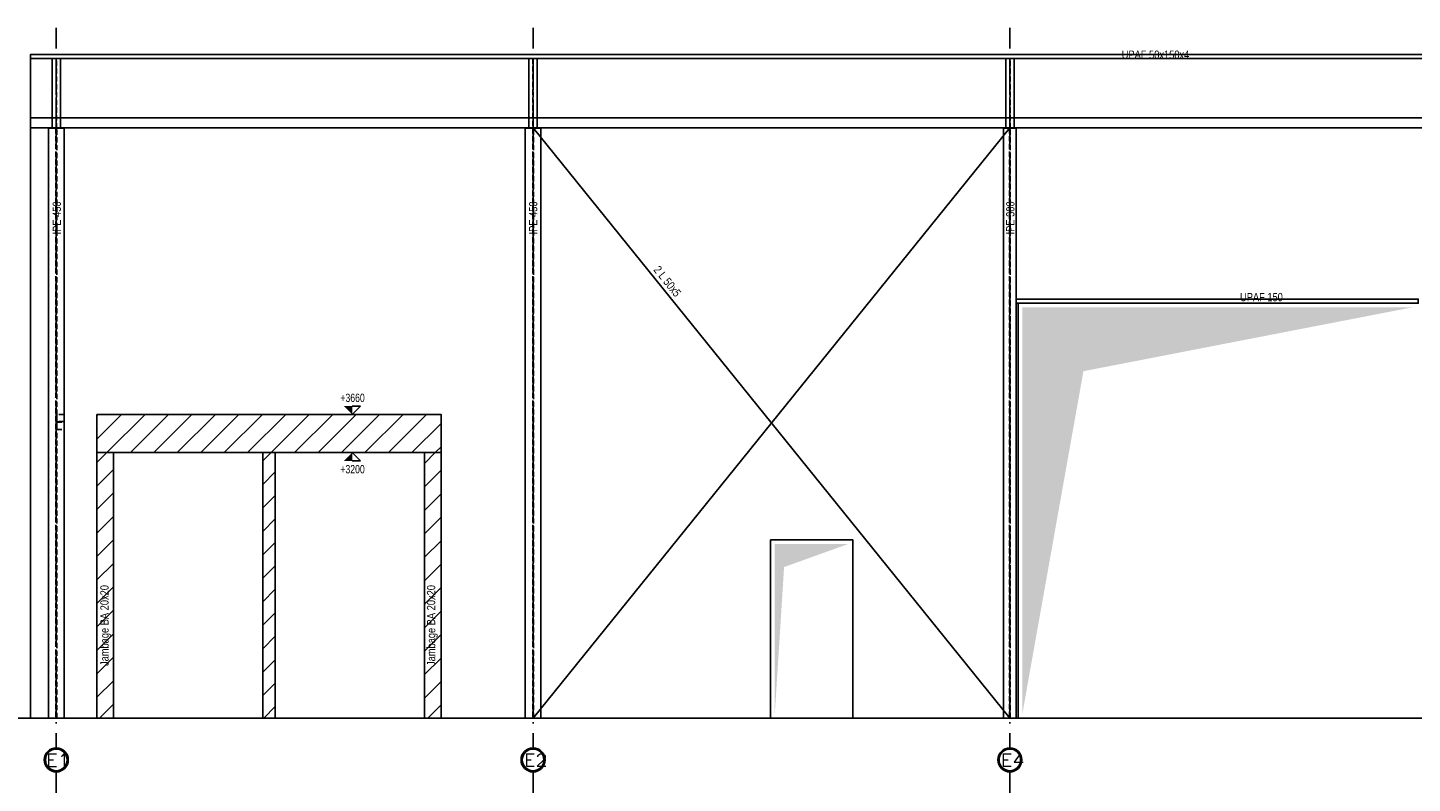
# Model space of a CAD drawing. Extents: x 293186 to 369035, y -341273 to -122059.
# Tile 3 of 64: x 325128 to 341826, y -330703 to -321596. Entities that reach past the tile are written whole.
import ezdxf

# ---------------------------------------------------------------- set-up
doc = ezdxf.new("R2010")
doc.units = 0
doc.header["$LTSCALE"] = 50
doc.linetypes.add('DASHDOT', pattern=[10, 5, -2.5, 0, -2.5])
doc.linetypes.add('HIDDEN', pattern=[1.875, 1.25, -0.625])
doc.layers.add('ECHELLE_1_50', color=7, linetype='CONTINUOUS')
doc.styles.add('ARIAL', font='txt')
doc.styles.add('CADWORK5', font='ROMAND', dxfattribs={"width": 0.8})
pattern_1 = [(45, (0, 0), (141.42136, -141.42136), [])]

# ---------------------------------------------------------------- blocks, each defined once
blk = doc.blocks.new('*D106')
at = {"layer": 'ECHELLE_1_50', "color": 150}
for p, q in [((329143, -326717), (328793, -326717)), ((329043, -326717), (329143, -326817)), ((329143, -326817), (329043, -326817))]:
    blk.add_line(p, q, dxfattribs=at)
blk.add_solid([(329043, -326717), (329043, -326817), (328943, -326817)], dxfattribs=at)
at = {"layer": 'ECHELLE_1_50', "color": 26, "style": 'ARIAL', "width": 0.75}
blk.add_text('+3200', height=100, dxfattribs=at).set_placement((328899, -326967))
blk = doc.blocks.new('*D107')
at = {"layer": 'ECHELLE_1_50', "color": 150}
for p, q in [((329143, -326257), (328793, -326257)), ((329043, -326257), (329143, -326157)), ((329143, -326157), (329043, -326157))]:
    blk.add_line(p, q, dxfattribs=at)
blk.add_solid([(329043, -326257), (329043, -326157), (328943, -326157)], dxfattribs=at)
at = {"layer": 'ECHELLE_1_50', "color": 26, "style": 'ARIAL', "width": 0.75}
blk.add_text('+3660', height=100, dxfattribs=at).set_placement((328899, -326107))
blk = doc.blocks.new('*D108')
at = {"layer": 'ECHELLE_1_50', "color": 150}
for p, q in [((329143, -326717), (328793, -326717)), ((329043, -326717), (329143, -326817)), ((329143, -326817), (329043, -326817))]:
    blk.add_line(p, q, dxfattribs=at)
blk.add_solid([(329043, -326717), (329043, -326817), (328943, -326817)], dxfattribs=at)
at = {"layer": 'ECHELLE_1_50', "color": 26, "style": 'ARIAL', "width": 0.75}
blk.add_text('+3200', height=100, dxfattribs=at).set_placement((328899, -326967))
blk = doc.blocks.new('*D109')
at = {"layer": 'ECHELLE_1_50', "color": 150}
for p, q in [((329143, -326257), (328793, -326257)), ((329043, -326257), (329143, -326157)), ((329143, -326157), (329043, -326157))]:
    blk.add_line(p, q, dxfattribs=at)
blk.add_solid([(329043, -326257), (329043, -326157), (328943, -326157)], dxfattribs=at)
at = {"layer": 'ECHELLE_1_50', "color": 26, "style": 'ARIAL', "width": 0.75}
blk.add_text('+3660', height=100, dxfattribs=at).set_placement((328899, -326107))

msp = doc.modelspace()

# ---------------------------------------------------------------- hatches: boundary and pattern name
at = {"layer": 'ECHELLE_1_50'}
for points in [[(337123, -329867), (337123, -324967), (341823, -324967), (337860, -325736)], [(334138, -329867), (334138, -327817), (335028, -327817), (334250, -328097)]]:
    msp.add_hatch(color=9, dxfattribs=at).paths.add_polyline_path(points)
at = {"layer": 'ECHELLE_1_50', "linetype": 'CONTINUOUS'}
h = msp.add_hatch(dxfattribs=at)
h.set_pattern_fill('ANSI31', color=212, scale=62.992521, style=0, pattern_type=2)
h.set_pattern_definition(pattern_1)
h.paths.add_polyline_path([(325963, -326257), (325963, -326717), (330113, -326717), (330113, -326257)])
h = msp.add_hatch(dxfattribs=at)
h.set_pattern_fill('ANSI31', color=212, scale=62.992521, style=0, pattern_type=2)
h.set_pattern_definition(pattern_1)
h.paths.add_polyline_path([(325963, -326257), (325963, -326717), (330113, -326717), (330113, -326257)])
h = msp.add_hatch(dxfattribs=at)
h.set_pattern_fill('ANSI31', color=212, scale=62.992521, style=0, pattern_type=2)
h.set_pattern_definition(pattern_1)
h.paths.add_polyline_path([(325963, -326717), (326163, -326717), (326163, -329917), (325963, -329917)])
h = msp.add_hatch(dxfattribs=at)
h.set_pattern_fill('ANSI31', color=212, scale=62.992521, style=0, pattern_type=2)
h.set_pattern_definition(pattern_1)
h.paths.add_polyline_path([(325963, -326717), (326163, -326717), (326163, -329917), (325963, -329917)])
h = msp.add_hatch(dxfattribs=at)
h.set_pattern_fill('ANSI31', color=212, scale=62.992521, style=0, pattern_type=2)
h.set_pattern_definition(pattern_1)
h.paths.add_polyline_path([(327963, -326717), (328113, -326717), (328113, -329917), (327963, -329917)])
h = msp.add_hatch(dxfattribs=at)
h.set_pattern_fill('ANSI31', color=212, scale=62.992521, style=0, pattern_type=2)
h.set_pattern_definition(pattern_1)
h.paths.add_polyline_path([(329913, -326717), (330113, -326717), (330113, -329917), (329913, -329917)])
h = msp.add_hatch(dxfattribs=at)
h.set_pattern_fill('ANSI31', color=212, scale=62.992521, style=0, pattern_type=2)
h.set_pattern_definition(pattern_1)
h.paths.add_polyline_path([(329913, -326717), (330113, -326717), (330113, -329917), (329913, -329917)])

# ---------------------------------------------------------------- linework, layer by layer
at = {"layer": 'ECHELLE_1_50', "color": 3, "linetype": 'DASHDOT'}
for p, q in [((325473, -321596), (325473, -330276)), ((331223, -321596), (331223, -330276)), ((336973, -321596), (336973, -330276)), ((325473, -330566), (325473, -339157)), ((331223, -330566), (331223, -339157)), ((336973, -330566), (336973, -339157))]:
    msp.add_line(p, q, dxfattribs=at)
at = {"layer": 'ECHELLE_1_50', "color": 2}
msp.add_line((325163, -321917), (325163, -329917), dxfattribs=at)
at = {"layer": 'ECHELLE_1_50', "color": 5, "linetype": 'HIDDEN'}
for p, q in [((325471, -321967), (325471, -322808)), ((325476, -322808), (325476, -321967)), ((331221, -321967), (331221, -322808)), ((331226, -322808), (331226, -321967)), ((336971, -321967), (336971, -322808)), ((336976, -322808), (336976, -321967)), ((325469, -322808), (325469, -329917)), ((325478, -329917), (325478, -322808)), ((331219, -322808), (331219, -329917)), ((331228, -329917), (331228, -322808)), ((336970, -322808), (336970, -329917)), ((336977, -329917), (336977, -322808)), ((325568, -326344), (325478, -326344)), ((325478, -326347), (325568, -326347)), ((325478, -326350), (325568, -326350))]:
    msp.add_line(p, q, dxfattribs=at)
at = {"layer": 'ECHELLE_1_50', "color": 5, "linetype": 'DASHDOT'}
for p, q in [((325473, -321967), (325473, -322808)), ((331223, -321967), (331223, -322808)), ((336973, -321967), (336973, -322808)), ((325473, -322808), (325473, -329917)), ((331223, -322808), (331223, -329917)), ((336973, -322808), (336973, -329917))]:
    msp.add_line(p, q, dxfattribs=at)
at = {"layer": 'ECHELLE_1_50', "color": 1}
for p, q in [((331223, -329917), (336973, -322803)), ((336973, -329917), (331223, -322803))]:
    msp.add_line(p, q, dxfattribs=at)
at = {"layer": 'ECHELLE_1_50', "color": 5}
msp.add_line((337073, -324917), (337073, -329917), dxfattribs=at)
at = {"layer": 'ECHELLE_1_50', "color": 7}
msp.add_line((323917, -329917, 2540), (353246, -329917, 2540), dxfattribs=at)
at = {"layer": 'ECHELLE_1_50', "color": 5, "linetype": 'CONTINUOUS'}
for points in [[(353033, -321917), (325163, -321917), (325163, -321967), (353033, -321967)], [(325163, -322683), (353033, -322683), (353033, -322803), (325163, -322803)], [(337048, -324867), (341898, -324867), (341898, -324917), (337048, -324917)], [(334088, -327767), (335078, -327767), (335078, -329917), (334088, -329917)]]:
    msp.add_lwpolyline(points, close=True, dxfattribs=at)
for points in [[(325423, -321967), (325423, -322808), (325523, -322808), (325523, -321967), (325423, -321967)], [(331173, -321967), (331173, -322808), (331273, -322808), (331273, -321967), (331173, -321967)], [(336923, -321967), (336923, -322808), (337023, -322808), (337023, -321967), (336923, -321967)], [(325378, -322808), (325378, -329917), (325568, -329917), (325568, -322808), (325378, -322808)], [(331128, -322808), (331128, -329917), (331318, -329917), (331318, -322808), (331128, -322808)], [(336898, -322808), (336898, -329917), (337048, -329917), (337048, -322808), (336898, -322808)]]:
    msp.add_lwpolyline(points, dxfattribs=at)
at = {"layer": 'ECHELLE_1_50', "color": 5, "linetype": 'HIDDEN'}
msp.add_lwpolyline([(325568, -326257), (325478, -326257), (325478, -326437), (325568, -326437)], dxfattribs=at)
at = {"layer": 'ECHELLE_1_50', "color": 7, "linetype": 'CONTINUOUS'}
for points in [[(325963, -326257), (325963, -326717), (330113, -326717), (330113, -326257)], [(325963, -326257), (325963, -326717), (330113, -326717), (330113, -326257)], [(325963, -326717), (326163, -326717), (326163, -329917), (325963, -329917)], [(325963, -326717), (326163, -326717), (326163, -329917), (325963, -329917)], [(327963, -326717), (328113, -326717), (328113, -329917), (327963, -329917)], [(329913, -326717), (330113, -326717), (330113, -329917), (329913, -329917)], [(329913, -326717), (330113, -326717), (330113, -329917), (329913, -329917)]]:
    msp.add_lwpolyline(points, close=True, dxfattribs=at)
at = {"layer": 'ECHELLE_1_50', "color": 3, "linetype": 'CONTINUOUS'}
for centre, radius in [((325473, -330421), 145), ((331223, -330421), 145), ((336973, -330421), 145), ((325473, -330421), 130), ((331223, -330421), 130), ((336973, -330421), 130)]:
    msp.add_circle(centre, radius, dxfattribs=at)

# ---------------------------------------------------------------- block references
at = {"layer": 'ECHELLE_1_50', "color": 0}
for name in ['*D107', '*D109', '*D106', '*D108']:
    msp.add_blockref(name, (0, 0), dxfattribs=at)

# ---------------------------------------------------------------- texts
at = {"layer": 'ECHELLE_1_50', "color": 7, "style": 'ARIAL', "width": 0.8}
for s, p in [('UPAF 50x150x4', (338322, -321971)), ('UPAF 150', (339749, -324893))]:
    msp.add_text(s, height=100, dxfattribs=at).set_placement(p)
for s, rotation, p in [('IPE 450', 90, (325529, -324087)), ('IPE 450', 90, (331274, -324087)), ('IPE 300', 90, (337028, -324087)), ('2 L 50x5', 308.9482, (332669, -324517)), ('Jambage BA 20x20', 90, (326104, -329289)), ('Jambage BA 20x20', 90, (330043, -329289))]:
    msp.add_text(s, height=100, rotation=rotation, dxfattribs=at).set_placement(p)
at = {"layer": 'ECHELLE_1_50', "color": 96, "style": 'CADWORK5', "width": 1.125}
for s, p in [('E1', (325352, -330499)), ('E2', (331115, -330498)), ('E4', (336865, -330498))]:
    msp.add_text(s, height=150, dxfattribs=at).set_placement(p)

doc.saveas('drawing.dxf')
